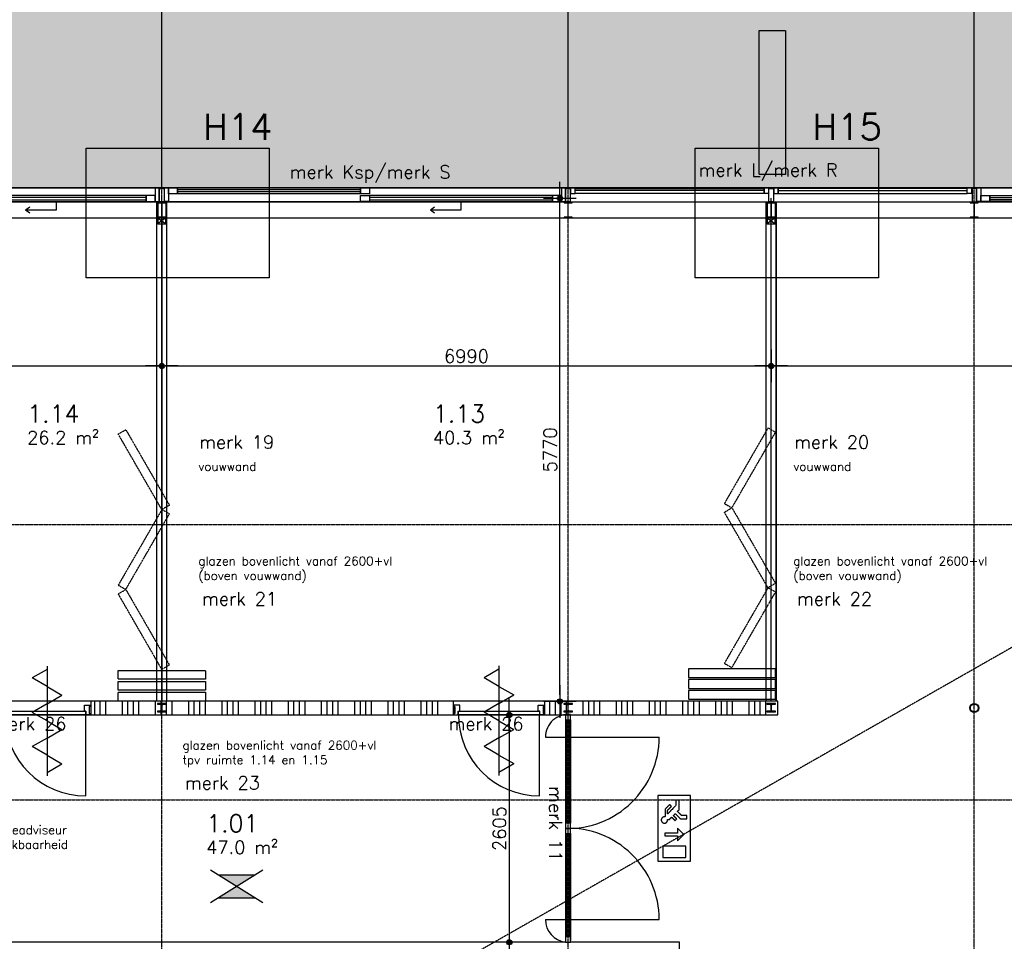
# Model space of a CAD drawing. Header units: millimetres. Extents: x -41560 to 117593, y -41642 to 17656.
# Tile 21 of 30: x 64616 to 75911, y -12476 to -1909. Entities that reach past the tile are written whole.
import ezdxf

# ---------------------------------------------------------------- set-up
doc = ezdxf.new("R2010")
doc.units = ezdxf.units.MM
doc.header["$LTSCALE"] = 0.5
doc.header["$PDMODE"] = 3
doc.header["$PDSIZE"] = 100
doc.linetypes.add('CENTER2', pattern=[28.575, 19.05, -3.175, 3.175, -3.175])
doc.linetypes.add('HIDDEN2', pattern=[4.7625, 3.175, -1.5875])
for name, color, linetype in [('arc. 253', 253, 'Continuous'), ('arc. 9', 9, 'Continuous'), ('brandveiligheid', 9, 'Continuous'), ('detailaanduiding', 4, 'Continuous'), ('maat 1.5mm', 210, 'Continuous'), ('pen 0.05mm', 7, 'Continuous'), ('pen 0.10mm', 6, 'Continuous'), ('pen 0.15mm', 1, 'Continuous'), ('pen 0.20mm', 2, 'Continuous'), ('stramien', 9, 'CENTER2'), ('tekst 1.0mm', 7, 'Continuous'), ('tekst 1.5mm', 210, 'Continuous'), ('tekst 2.0mm', 211, 'Continuous')]:
    doc.layers.add(name, color=color, linetype=linetype)
doc.layers.add('hulplijn', color=140, linetype='Continuous', plot=False)
doc.layers.add('hulplijn opp', color=31, linetype='Continuous', plot=False)
doc.styles.add('1.0mm tekst', font='romans.shx', dxfattribs={"height": 1})
doc.styles.add('1.5mm tekst', font='romans.shx', dxfattribs={"height": 1.5})
doc.styles.add('2.0mm tekst', font='romans.shx', dxfattribs={"height": 2})
doc.styles.add('3.0mm tekst', font='romans.shx', dxfattribs={"height": 3})
doc.dimstyles.new('1.5mm maat', dxfattribs={"dimscale": 0, "dimtxt": 1.5, "dimasz": 0.75, "dimexe": 1.25, "dimexo": 0.625, "dimgap": 0.375, "dimtad": 1, "dimdec": 0, "dimtxsty": '1.5mm tekst', "dimblk": 'dot maatlijn-GVA', "dimcen": 2.5, "dimse1": 1, "dimse2": 1, "dimclrd": 7, "dimclrt": 256, "dimadec": 0, "dimazin": 0, "dimtfac": 1, "dimtdec": 0, "dimtmove": 0, "dimatfit": 3, "dimfxl": 1, "dimarcsym": 0})

# ---------------------------------------------------------------- blocks, each defined once
blk = doc.blocks.new('*U170')
at = {"layer": 'hulplijn'}
for points in [[(-5, -7), (-5, -107)], [(1039, -7), (1039, -107)]]:
    blk.add_lwpolyline(points, dxfattribs=at)
at = {"layer": 'pen 0.05mm'}
blk.add_lwpolyline([(982, -1042), (982, -112)], dxfattribs=at)
blk.add_arc((982, -112), 930, 180, 270, dxfattribs=at)
at = {"layer": 'pen 0.15mm'}
for points in [[(67, -69), (67, 0), (0, 0), (0, -17), (12, -17), (12, -97), (0, -97), (0, -114), (50, -114), (50, -69), (67, -69)], [(967, -69), (967, 0), (1034, 0), (1034, -17), (1022, -17), (1022, -97), (1034, -97), (1034, -114), (984, -114), (984, -69), (967, -69)]]:
    blk.add_lwpolyline(points, dxfattribs=at)
blk.add_lwpolyline([(982, -112), (52, -112), (52, -72), (982, -72)], close=True, dxfattribs=at)
blk = doc.blocks.new('*U158')
at = {"layer": 'tekst 1.5mm', "style": '1.5mm tekst'}
blk.add_attdef('OPPERVLAK', (0, -5), '', height=1.5, dxfattribs=at)
at = {"layer": 'tekst 2.0mm', "style": '2.0mm tekst'}
blk.add_attdef('RUIMTENUMMER', (0, -2.5), '', height=2, dxfattribs=at)
blk = doc.blocks.new('oppervlakte verd-02')
at = {"layer": 'hulplijn opp'}
for points in [[(57965, 384), (76815, 384), (76815, 154), (80145, 154), (80145, 384), (100825, 384), (100825, -20256), (80860, -20256), (80860, -18836), (92125, -18836), (92125, -14466), (99170, -14466), (99170, -3836), (60935, -3836), (60935, -18836), (73625, -18836), (73625, -19481), (80860, -19486), (80860, -20256), (57965, -20256)], [(63175, -3996), (63175, -3996), (63175, -3996), (67745, -3996), (67745, -9721), (63175, -9721)], [(67745, -3996), (74792, -3996), (74792, -9721), (67745, -9721)], [(74810, -9881), (74810, -9721), (74792, -9721), (74792, -3996), (95630, -3996), (95630, -14406), (92110, -14406), (92110, -14146), (80795, -14146), (80795, -19421), (73685, -19421), (73685, -12486), (72435, -12486), (72435, -9881)], [(61145, -9881), (72375, -9881), (72375, -12486), (72375, -12486), (71285, -12486), (71285, -12486), (71285, -12486), (64085, -12486), (64085, -18506), (61145, -18506)]]:
    blk.add_lwpolyline(points, close=True, dxfattribs=at)
at = {"xscale": 100, "yscale": 100, "zscale": 100}
for p, values in [((70855, -6276), {'RUIMTENUMMER': '1.13', 'OPPERVLAK': '40.3 m²'}), ((66200, -6276), {'RUIMTENUMMER': '1.14', 'OPPERVLAK': '26.2 m²'}), ((68254, -10973), {'RUIMTENUMMER': '1.01', 'OPPERVLAK': '47.0 m²'})]:
    blk.add_blockref('*U158', p, dxfattribs=at).add_auto_attribs(values)
blk = doc.blocks.new('1302-stramien-01')
at = {"layer": 'stramien'}
for p, q in [((9350, -23329), (9350, 10339)), ((14010, -23329), (14010, 10339)), ((18670, -23329), (18670, 10339)), ((-13469, -7650), (52270, -7650)), ((-13469, -10810), (52270, -10810))]:
    blk.add_line(p, q, dxfattribs=at)
blk = doc.blocks.new('*U329')
at = {"layer": 'brandveiligheid'}
for points in [[(3.75, -3.75), (-3.75, -3.75), (-3.75, 0), (3.75, 0)], [(0.57, -2.25), (0.57, -0.79), (0.87, -0.79), (0.87, -2.25), (1.45, -2.25), (0.72, -2.98), (-0.01, -2.25)], [(3.35, -3.2), (2.03, -3.2), (2.03, -0.58), (3.35, -0.58)]]:
    blk.add_lwpolyline(points, close=True, dxfattribs=at)
blk.add_rational_spline([(-1.32, -0.76), (-1.32, -0.79), (-1.31, -0.83), (-1.75, -0.83), (-2.2, -0.83), (-2.46, -1.09), (-2.72, -1.36), (-2.62, -1.46), (-2.51, -1.56), (-2.29, -1.34), (-2.07, -1.12), (-1.86, -1.12), (-1.64, -1.12), (-2.14, -1.6), (-2.63, -2.08), (-2.93, -2.08), (-3.22, -2.08), (-3.22, -2.26), (-3.22, -2.44), (-2.67, -2.44), (-2.12, -2.44), (-2.03, -2.35), (-1.94, -2.26), (-1.7, -2.5), (-1.47, -2.74), (-1.47, -3.03), (-1.47, -3.32), (-1.28, -3.32), (-1.1, -3.32), (-1.1, -2.95), (-1.1, -2.59), (-1.39, -2.29), (-1.68, -2), (-1.57, -1.9), (-1.47, -1.79), (-1.27, -1.98), (-1.08, -2.17), (-0.99, -2.07), (-0.89, -1.97), (-1.08, -1.78), (-1.27, -1.59), (-1.15, -1.47), (-1.03, -1.35), (-1.03, -1.23), (-1.03, -1.12), (-0.99, -1.12), (-0.96, -1.12), (-0.6, -1.11), (-0.59, -0.76), (-0.6, -0.4), (-0.96, -0.39), (-1.31, -0.4), (-1.32, -0.76)], [1, 0.994992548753, 1, 1, 1, 1, 1, 1, 1, 1, 1, 1, 1, 1, 1, 1, 1, 1, 1, 1, 1, 1, 1, 1, 1, 1, 1, 1, 1, 1, 1, 1, 1, 1, 1, 1, 1, 1, 1, 1, 1, 1, 1, 1, 1, 1, 1, 0.731602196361, 1, 0.733607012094, 1, 0.731011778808, 1], degree=2, knots=[0, 0, 0, 0.200233, 0.200233, 1.200233, 1.200233, 2.200233, 2.200233, 3.200233, 3.200233, 4.200233, 4.200233, 5.200233, 5.200233, 6.200233, 6.200233, 7.200233, 7.200233, 8.200233, 8.200233, 9.200233, 9.200233, 10.200233, 10.200233, 11.200233, 11.200233, 12.200233, 12.200233, 13.200233, 13.200233, 14.200233, 14.200233, 15.200233, 15.200233, 16.200233, 16.200233, 17.200233, 17.200233, 18.200233, 18.200233, 19.200233, 19.200233, 20.200233, 20.200233, 21.200233, 21.200233, 22.200233, 22.200233, 23.700487, 23.700487, 25.19485, 25.19485, 26.696836, 26.696836, 26.696836], dxfattribs=at)
blk = doc.blocks.new('dot maatlijn-GVA')
at = {"layer": 'maat 1.5mm'}
h = blk.add_hatch(color=7, dxfattribs=at)
edge = h.paths.add_edge_path()
edge.add_arc((0, 0), 0.4, 0, 360)
at = {"layer": 'maat 1.5mm', "color": 7}
for points in [[(0, 2.5), (0, -2.5)], [(-2.5, 0), (2.5, 0)]]:
    blk.add_lwpolyline(points, dxfattribs=at)
blk.add_circle((0, 0), 0.4, dxfattribs=at)
blk = doc.blocks.new('*D236')
at = {"layer": 'defpoints', "color": 0, "transparency": 16777216}
for p in [(65920, -9881), (65935, -12486), (70232, -12486)]:
    blk.add_point(p, dxfattribs=at)
at = {"layer": 'tekst 1.5mm', "color": 7, "lineweight": -2, "transparency": 16777216}
blk.add_line((70232, -9956), (70232, -12411), dxfattribs=at)
at = {"layer": 'tekst 1.5mm', "color": 7, "lineweight": -2, "transparency": 16777216, "xscale": 75, "yscale": 75, "zscale": 75}
for p, rotation in [((70232, -9881), 90), ((70232, -12486), 270)]:
    blk.add_blockref('dot maatlijn-GVA', p, dxfattribs=dict(at, rotation=rotation))
at = {"layer": 'tekst 1.5mm', "transparency": 16777216, "insert": (70119, -11183), "char_height": 150, "attachment_point": 5, "rotation": 90, "style": '1.5mm tekst'}
blk.add_mtext('2605', dxfattribs=at)
blk = doc.blocks.new('*D240')
at = {"layer": 'defpoints', "color": 0, "transparency": 16777216}
for p in [(70813, -3956), (71177, -3956), (71177, -9726)]:
    blk.add_point(p, dxfattribs=at)
at = {"layer": 'tekst 1.5mm', "color": 7, "lineweight": -2, "transparency": 16777216}
blk.add_line((70813, -9651), (70813, -4031), dxfattribs=at)
at = {"layer": 'tekst 1.5mm', "color": 7, "lineweight": -2, "transparency": 16777216, "xscale": 75, "yscale": 75, "zscale": 75}
for p, rotation in [((70813, -3956), 90), ((70813, -9726), 270)]:
    blk.add_blockref('dot maatlijn-GVA', p, dxfattribs=dict(at, rotation=rotation))
at = {"layer": 'tekst 1.5mm', "transparency": 16777216, "insert": (70701, -6841), "char_height": 150, "attachment_point": 5, "rotation": 90, "style": '1.5mm tekst'}
blk.add_mtext('5770', dxfattribs=at)
blk = doc.blocks.new('*D242')
at = {"layer": 'defpoints', "color": 0, "transparency": 16777216}
for p in [(61676, -4792), (66246, -4817), (66246, -5879)]:
    blk.add_point(p, dxfattribs=at)
at = {"layer": 'tekst 1.5mm', "color": 7, "lineweight": -2, "transparency": 16777216}
blk.add_line((61751, -5879), (66171, -5879), dxfattribs=at)
at = {"layer": 'tekst 1.5mm', "color": 7, "lineweight": -2, "transparency": 16777216, "xscale": 75, "yscale": 75, "zscale": 75, "rotation": 180}
blk.add_blockref('dot maatlijn-GVA', (61676, -5879), dxfattribs=at)
at = {"layer": 'tekst 1.5mm', "color": 7, "lineweight": -2, "transparency": 16777216, "xscale": 75, "yscale": 75, "zscale": 75}
blk.add_blockref('dot maatlijn-GVA', (66246, -5879), dxfattribs=at)
at = {"layer": 'tekst 1.5mm', "transparency": 16777216, "insert": (63961, -5767), "char_height": 150, "attachment_point": 5, "style": '1.5mm tekst'}
blk.add_mtext('4570', dxfattribs=at)
blk = doc.blocks.new('*D243')
at = {"layer": 'defpoints', "color": 0, "transparency": 16777216}
for p in [(66246, -4817), (73236, -4817), (73236, -5879)]:
    blk.add_point(p, dxfattribs=at)
at = {"layer": 'tekst 1.5mm', "color": 7, "lineweight": -2, "transparency": 16777216}
blk.add_line((66321, -5879), (73161, -5879), dxfattribs=at)
at = {"layer": 'tekst 1.5mm', "color": 7, "lineweight": -2, "transparency": 16777216, "xscale": 75, "yscale": 75, "zscale": 75, "rotation": 180}
blk.add_blockref('dot maatlijn-GVA', (66246, -5879), dxfattribs=at)
at = {"layer": 'tekst 1.5mm', "color": 7, "lineweight": -2, "transparency": 16777216, "xscale": 75, "yscale": 75, "zscale": 75}
blk.add_blockref('dot maatlijn-GVA', (73236, -5879), dxfattribs=at)
at = {"layer": 'tekst 1.5mm', "transparency": 16777216, "insert": (69741, -5767), "char_height": 150, "attachment_point": 5, "style": '1.5mm tekst'}
blk.add_mtext('6990', dxfattribs=at)
blk = doc.blocks.new('*D252')
at = {"layer": 'defpoints', "color": 0, "transparency": 16777216}
for p in [(73236, -4817), (94131, -5225), (94131, -5879)]:
    blk.add_point(p, dxfattribs=at)
at = {"layer": 'tekst 1.5mm', "color": 7, "lineweight": -2, "transparency": 16777216}
blk.add_line((73311, -5879), (94056, -5879), dxfattribs=at)
at = {"layer": 'tekst 1.5mm', "color": 7, "lineweight": -2, "transparency": 16777216, "xscale": 75, "yscale": 75, "zscale": 75, "rotation": 180}
blk.add_blockref('dot maatlijn-GVA', (73236, -5879), dxfattribs=at)
at = {"layer": 'tekst 1.5mm', "color": 7, "lineweight": -2, "transparency": 16777216, "xscale": 75, "yscale": 75, "zscale": 75}
blk.add_blockref('dot maatlijn-GVA', (94131, -5879), dxfattribs=at)
at = {"layer": 'tekst 1.5mm', "transparency": 16777216, "insert": (83684, -5767), "char_height": 150, "attachment_point": 5, "style": '1.5mm tekst'}
blk.add_mtext('20895', dxfattribs=at)
blk = doc.blocks.new('*U198')
at = {"layer": 'brandveiligheid'}
h = blk.add_hatch(color=256, dxfattribs=at)
h.paths.add_polyline_path([(-2.85, -0.56), (-0.75, -1.87), (1.35, -0.56)])
h.paths.add_polyline_path([(-0.75, -1.87), (-2.85, -3.19), (1.35, -3.19)])
for p, q in [((-3.75, -3.75), (2.25, 0)), ((-3.75, 0), (2.25, -3.75)), ((-2.85, -0.56), (1.35, -0.56)), ((-2.85, -3.19), (1.35, -3.19))]:
    blk.add_line(p, q, dxfattribs=at)
blk = doc.blocks.new('HEA100-1000-GVA')
at = {"layer": 'arc. 9'}
h = blk.add_hatch(color=256, dxfattribs=at)
edge = h.paths.add_edge_path()
edge.add_line((14.5, -88), (50, -88))
edge.add_line((50, -88), (50, -96))
edge.add_line((50, -96), (-50, -96))
edge.add_line((-50, -96), (-50, -88))
edge.add_line((-50, -88), (-14.5, -88))
edge.add_arc((-14.5, -76), 12, 270, 360)
edge.add_line((-2.5, -76), (-2.5, -20))
edge.add_arc((-14.5, -20), 12, 0, 90)
edge.add_line((-14.5, -8), (-50, -8))
edge.add_line((-50, -8), (-50, 0))
edge.add_line((-50, 0), (50, 0))
edge.add_line((50, 0), (50, -8))
edge.add_line((50, -8), (14.5, -8))
edge.add_arc((14.5, -20), 12, 90, 180)
edge.add_line((2.5, -20), (2.5, -76))
edge.add_arc((14.5, -76), 12, 180, 270)
at = {"layer": 'pen 0.20mm', "linetype": 'ByBlock'}
blk.add_lwpolyline([(-50, -96), (50, -96), (50, -88), (14.5, -88, -0.4142136), (2.5, -76), (2.5, -20, -0.4142136), (14.5, -8), (50, -8), (50, 0), (-50, 0), (-50, -8), (-14.5, -8, -0.4142136), (-2.5, -20), (-2.5, -76, -0.4142136), (-14.5, -88), (-50, -88)], format="xyb", close=True, dxfattribs=at)
blk = doc.blocks.new('*U324')
at = {"layer": 'arc. 9'}
h = blk.add_hatch(color=256, dxfattribs=at)
edge = h.paths.add_edge_path()
edge.add_line((-2.65, -17), (-2.65, -163))
edge.add_arc((-11.65, -163), 9, -90, 0, ccw=False)
edge.add_line((-11.65, -172), (-45.5, -172))
edge.add_line((-45.5, -172), (-45.5, -180))
edge.add_line((-45.5, -180), (45.5, -180))
edge.add_line((45.5, -180), (45.5, -172))
edge.add_line((45.5, -172), (11.65, -172))
edge.add_arc((11.65, -163), 9, 180, 270, ccw=False)
edge.add_line((2.65, -163), (2.65, -17))
edge.add_arc((11.65, -17), 9, 90, 180, ccw=False)
edge.add_line((11.65, -8), (45.5, -8))
edge.add_line((45.5, -8), (45.5, 0))
edge.add_line((45.5, 0), (-45.5, 0))
edge.add_line((-45.5, 0), (-45.5, -8))
edge.add_line((-45.5, -8), (-11.65, -8))
edge.add_arc((-11.65, -17), 9, 0, 90, ccw=False)
at = {"layer": 'pen 0.20mm'}
blk.add_lwpolyline([(-2.65, -17), (-2.65, -163, -0.41421356), (-11.65, -172), (-45.5, -172), (-45.5, -180), (45.5, -180), (45.5, -172), (11.65, -172, -0.41421356), (2.65, -163), (2.65, -17, -0.41421356), (11.65, -8), (45.5, -8), (45.5, 0), (-45.5, 0), (-45.5, -8), (-11.65, -8, -0.41421356)], format="xyb", close=True, dxfattribs=at)
blk = doc.blocks.new('stalen buiskolom 101')
at = {"layer": 'arc. 9'}
h = blk.add_hatch(color=256, dxfattribs=at)
h.dxf.hatch_style = 1
edge = h.paths.add_edge_path()
edge.add_arc((0, 0), 50.8, 0, 360)
edge = h.paths.add_edge_path(flags=17)
edge.add_arc((0, 0), 44.8, 0, 360)
at = {"layer": 'pen 0.20mm'}
for radius in [50.8, 44.8]:
    blk.add_circle((0, 0), radius, dxfattribs=at)
blk = doc.blocks.new('*U25')
at = {"layer": 'arc. 9'}
h = blk.add_hatch(color=256, dxfattribs=at)
edge = h.paths.add_edge_path()
edge.add_line((14.5, -88), (50, -88))
edge.add_line((50, -88), (50, -96))
edge.add_line((50, -96), (-50, -96))
edge.add_line((-50, -96), (-50, -88))
edge.add_line((-50, -88), (-14.5, -88))
edge.add_arc((-14.5, -76), 12, 270, 360)
edge.add_line((-2.5, -76), (-2.5, -20))
edge.add_arc((-14.5, -20), 12, 0, 90)
edge.add_line((-14.5, -8), (-50, -8))
edge.add_line((-50, -8), (-50, 0))
edge.add_line((-50, 0), (50, 0))
edge.add_line((50, 0), (50, -8))
edge.add_line((50, -8), (14.5, -8))
edge.add_arc((14.5, -20), 12, 90, 180)
edge.add_line((2.5, -20), (2.5, -76))
edge.add_arc((14.5, -76), 12, 180, 270)
at = {"layer": 'pen 0.20mm', "linetype": 'ByBlock'}
blk.add_lwpolyline([(-50, -96), (50, -96), (50, -88), (14.5, -88, -0.4142136), (2.5, -76), (2.5, -20, -0.4142136), (14.5, -8), (50, -8), (50, 0), (-50, 0), (-50, -8), (-14.5, -8, -0.4142136), (-2.5, -20), (-2.5, -76, -0.4142136), (-14.5, -88), (-50, -88)], format="xyb", close=True, dxfattribs=at)
blk = doc.blocks.new('*U193')
at = {"layer": 'brandveiligheid'}
for p, q in [((3.15, 0), (4.13, 1.7)), ((5.12, 0), (4.13, 1.7)), ((7.08, 0), (8.07, 1.7)), ((9.05, 0), (8.07, 1.7)), ((11.02, 0), (12, 1.7)), ((12.99, 0), (12, 1.7)), ((0.79, 0), (13.38, 0)), ((0.79, 0), (13.38, 0)), ((3.15, 0), (2.16, -1.7)), ((5.12, 0), (6.1, -1.7)), ((7.08, 0), (6.1, -1.7)), ((9.05, 0), (10.03, -1.7)), ((1.18, 0), (2.16, -1.7)), ((11.02, 0), (10.03, -1.7))]:
    blk.add_line(p, q, dxfattribs=at)

msp = doc.modelspace()

# ---------------------------------------------------------------- hatches: boundary and pattern name
at = {"layer": 'arc. 253'}
h = msp.add_hatch(color=256, dxfattribs=at)
h.dxf.hatch_style = 1
h.paths.add_polyline_path([(56466.3, 384.3), (75316.3, 384.3), (78646.3, 384.3), (99326.3, 384.3), (99326.3, -20255.7), (56466.3, -20255.7)])
h.paths.add_polyline_path([(59436.3, -3835.7), (97671.3, -3835.7), (97671.3, -14465.7), (90626.3, -14465.7), (90626.3, -18835.7), (79361.3, -18835.7), (79361.3, -19485.7), (72126.3, -19485.7), (72126.3, -18835.7), (59436.3, -18835.7)], flags=16)
at = {"layer": 'arc. 9'}
h = msp.add_hatch(dxfattribs=at)
h.set_pattern_fill('ANSI34', color=256, scale=20, angle=405, style=0)
h.set_pattern_definition([(90, (49029.23, -78210.98), (-381, 1e-13), []), (90, (49092.73, -78147.48), (-381, 1e-13), []), (90, (49156.23, -78083.98), (-381, 1e-13), []), (90, (49219.73, -78020.48), (-381, 1e-13), [])])
h.paths.add_polyline_path([(69592.1, -9880.7), (69592.1, -9720.7), (65430.3, -9720.7), (65430.3, -9880.7)])
h = msp.add_hatch(dxfattribs=at)
h.set_pattern_fill('ANSI34', color=256, scale=20, angle=405, style=0)
h.set_pattern_definition([(90, (52410.23, -78210.98), (-381, 1e-13), []), (90, (52473.73, -78147.48), (-381, 1e-13), []), (90, (52537.23, -78083.98), (-381, 1e-13), []), (90, (52600.73, -78020.48), (-381, 1e-13), [])])
h.paths.add_polyline_path([(73311.3, -9880.7), (73311.3, -9720.7), (70636.1, -9720.7), (70636.1, -9880.7)])

# ---------------------------------------------------------------- linework, layer by layer
at = {"layer": 'detailaanduiding'}
for points in [[(65376.3, -3382.1), (67476.3, -3382.1), (67476.3, -4867.1), (65376.3, -4867.1)], [(72366.3, -3382.1), (74466.3, -3382.1), (74466.3, -4867.1), (72366.3, -4867.1)]]:
    msp.add_lwpolyline(points, close=True, dxfattribs=at)
at = {"layer": 'hulplijn opp'}
msp.add_lwpolyline([(59436.3, -3835.7), (97671.3, -3835.7), (97671.3, -14465.7), (90626.3, -14465.7), (90626.3, -18835.7), (79361.3, -18835.7), (79361.3, -19485.7), (72126.3, -19485.7), (72126.3, -18835.7), (59436.3, -18835.7)], close=True, dxfattribs=at)
at = {"layer": 'pen 0.05mm'}
for p, q in [((63997.6, -3835.7), (66169.3, -3835.7)), ((68627.6, -3835.7), (70829.3, -3835.7)), ((77845.1, -3835.7), (75643.3, -3835.7)), ((66323.3, -3995.7), (68525.1, -3995.7)), ((66291.8, -4180.7), (66200.8, -4249.3)), ((66200.8, -4180.7), (66291.8, -4249.3)), ((73281.8, -4180.7), (73190.8, -4249.3)), ((73190.8, -4180.7), (73281.8, -4249.3)), ((70876.3, -9935.7), (70876.3, -11120.7)), ((70936.3, -9935.7), (70936.3, -11120.7)), ((70876.3, -11240.7), (70876.3, -12465.7)), ((70936.3, -11240.7), (70936.3, -12465.7))]:
    msp.add_line(p, q, dxfattribs=at)
at = {"layer": 'pen 0.05mm', "linetype": 'HIDDEN2'}
for p, q in [((66246.3, -9725.7), (66246.3, -3965.7)), ((73236.3, -9725.7), (73236.3, -3955.7)), ((61676.3, -4180.7), (94149.3, -4180.7)), ((66189.3, -9720.7), (66189.3, -4249.3)), ((66303.5, -9720.7), (66303.5, -4249.3)), ((73179.3, -9720.7), (73179.3, -4249.3)), ((73293.5, -9720.7), (73293.5, -4249.3))]:
    msp.add_line(p, q, dxfattribs=at)
for points in [[(73399.6, -2034.5), (73399.6, -3684.5), (73099.6, -3684.5), (73099.6, -2034.5)], [(66246.3, -7526.1), (65746.3, -6660.1), (65832.9, -6610.1), (66332.9, -7476.1)], [(72786.3, -7506.1), (73286.3, -6640.1), (73199.7, -6590.1), (72699.7, -7456.1)], [(66246.3, -7526.1), (65746.3, -8392.2), (65832.9, -8442.2), (66332.9, -7576.1)], [(72786.3, -7506.1), (73286.3, -8372.2), (73199.7, -8422.2), (72699.7, -7556.1)], [(66246.3, -9358.2), (65746.3, -8492.2), (65832.9, -8442.2), (66332.9, -9308.2)], [(72786.3, -9338.2), (73286.3, -8472.2), (73199.7, -8422.2), (72699.7, -9288.2)], [(66746.3, -9470.7), (65746.3, -9470.7), (65746.3, -9370.7), (66746.3, -9370.7)], [(72286.3, -9450.7), (73286.3, -9450.7), (73286.3, -9350.7), (72286.3, -9350.7)], [(72286.3, -9575.7), (73286.3, -9575.7), (73286.3, -9475.7), (72286.3, -9475.7)], [(66746.3, -9595.7), (65746.3, -9595.7), (65746.3, -9495.7), (66746.3, -9495.7)], [(72286.3, -9700.7), (73286.3, -9700.7), (73286.3, -9600.7), (72286.3, -9600.7)], [(66746.3, -9720.7), (65746.3, -9720.7), (65746.3, -9620.7), (66746.3, -9620.7)]]:
    msp.add_lwpolyline(points, close=True, dxfattribs=at)
at = {"layer": 'pen 0.05mm'}
for points in [[(66425.8, -3835.7), (68525.1, -3835.7), (68525.1, -3905.7), (66425.8, -3905.7)], [(70987.3, -3835.7), (73155.3, -3835.7), (73155.3, -3900.7), (70987.3, -3900.7)], [(75485.3, -3835.7), (73317.3, -3835.7), (73317.3, -3900.7), (75485.3, -3900.7)], [(66066.8, -3925.7), (63997.6, -3925.7), (63997.6, -3995.7), (66066.8, -3995.7)], [(70726.8, -3925.7), (68627.6, -3925.7), (68627.6, -3995.7), (70726.8, -3995.7)], [(75745.8, -3925.7), (77845.1, -3925.7), (77845.1, -3995.7), (75745.8, -3995.7)], [(66200.8, -4249.3), (66291.8, -4249.3), (66291.8, -4180.7), (66200.8, -4180.7)], [(73190.8, -4249.3), (73281.8, -4249.3), (73281.8, -4180.7), (73190.8, -4180.7)]]:
    msp.add_lwpolyline(points, close=True, dxfattribs=at)
for points in [[(65032.2, -3995.7), (65032.2, -4093.2), (64683.8, -4093.2)], [(64730.5, -4059.4), (64683.8, -4093.2)], [(69677.2, -3995.7), (69677.2, -4093.2), (69328.8, -4093.2)], [(69375.5, -4059.4), (69328.8, -4093.2)], [(64730.5, -4127), (64683.8, -4093.2)], [(69375.5, -4127), (69328.8, -4093.2)], [(70646.3, -10135.7), (71951.8, -10135.7)], [(70646.3, -12225.7), (71951.8, -12225.7)]]:
    msp.add_lwpolyline(points, dxfattribs=at)
for centre, radius, start, end in [((70906.3, -10135.7), 260, 83.37419, 180), ((70906.3, -10135.7), 1045.4, 268.3556, 0), ((70906.3, -12225.7), 1045.4, 0, 91.6444), ((70910.2, -12224), 263.9, 180.38049, 262.61822)]:
    msp.add_arc(centre, radius, start, end, dxfattribs=at)
at = {"layer": 'pen 0.10mm', "linetype": 'HIDDEN2'}
msp.add_line((99996.3, 4554.3), (55796.3, -20605.7), dxfattribs=at)
at = {"layer": 'pen 0.10mm'}
for p, q in [((70893.8, -9935.7), (70893.8, -11120.7)), ((70918.8, -9935.7), (70918.8, -11120.7)), ((70893.8, -11240.7), (70893.8, -12425.7)), ((70918.8, -11240.7), (70918.8, -12425.7))]:
    msp.add_line(p, q, dxfattribs=at)
for points in [[(66066.8, -3947.2), (63997.6, -3947.2), (63997.6, -3974.2), (66066.8, -3974.2)], [(66425.8, -3857.2), (68525.1, -3857.2), (68525.1, -3884.2), (66425.8, -3884.2)], [(70726.8, -3947.2), (68627.6, -3947.2), (68627.6, -3974.2), (70726.8, -3974.2)], [(70987.3, -3845.7), (73155.3, -3845.7), (73155.3, -3867.7), (70987.3, -3867.7)], [(75485.3, -3845.7), (73317.3, -3845.7), (73317.3, -3867.7), (75485.3, -3867.7)], [(75745.8, -3947.2), (77845.1, -3947.2), (77845.1, -3974.2), (75745.8, -3974.2)]]:
    msp.add_lwpolyline(points, close=True, dxfattribs=at)
at = {"layer": 'pen 0.15mm'}
for points in [[(66246.3, -3835.7), (66246.3, 384.3)], [(70906.3, -3835.7), (70906.3, 384.3)], [(75566.3, -3835.7), (75566.3, 384.3)]]:
    msp.add_lwpolyline(points, dxfattribs=at)
for points in [[(66216.3, -3835.7), (66169.3, -3835.7), (66169.3, -3995.7), (66216.3, -3995.7)], [(66276.3, -3835.7), (66323.3, -3835.7), (66323.3, -3995.7), (66276.3, -3995.7)], [(66323.3, -3835.7), (66425.8, -3835.7), (66425.8, -3905.7), (66323.3, -3905.7)], [(68525.1, -3835.7), (68627.6, -3835.7), (68627.6, -3905.7), (68525.1, -3905.7)], [(70876.3, -3835.7), (70829.3, -3835.7), (70829.3, -3995.7), (70876.3, -3995.7)], [(70936.3, -3900.7), (70987.3, -3900.7), (70987.3, -3835.7), (70936.3, -3835.7)], [(73155.3, -3835.7), (73206.3, -3835.7), (73206.3, -3900.7), (73155.3, -3900.7)], [(73317.3, -3835.7), (73266.3, -3835.7), (73266.3, -3900.7), (73317.3, -3900.7)], [(75536.3, -3900.7), (75485.3, -3900.7), (75485.3, -3835.7), (75536.3, -3835.7)], [(75596.3, -3835.7), (75643.3, -3835.7), (75643.3, -3995.7), (75596.3, -3995.7)], [(66169.3, -3925.7), (66066.8, -3925.7), (66066.8, -3995.7), (66169.3, -3995.7)], [(66221.3, -3845.7), (66271.3, -3845.7), (66271.3, -3998.7), (66221.3, -3998.7)], [(68525.1, -3925.7), (68627.6, -3925.7), (68627.6, -3995.7), (68525.1, -3995.7)], [(70829.3, -3925.7), (70726.8, -3925.7), (70726.8, -3995.7), (70829.3, -3995.7)], [(70881.3, -3845.7), (70931.3, -3845.7), (70931.3, -3998.7), (70881.3, -3998.7)], [(73211.3, -3845.7), (73261.3, -3845.7), (73261.3, -3998.7), (73211.3, -3998.7)], [(75591.3, -3845.7), (75541.3, -3845.7), (75541.3, -3998.7), (75591.3, -3998.7)], [(75643.3, -3925.7), (75745.8, -3925.7), (75745.8, -3995.7), (75643.3, -3995.7)], [(66189.3, -4000.7), (66200.8, -4000.7), (66200.8, -4249.3), (66189.3, -4249.3)], [(66303.5, -4000.7), (66291.8, -4000.7), (66291.8, -4249.3), (66303.5, -4249.3)], [(73179.3, -4000.7), (73190.8, -4000.7), (73190.8, -4249.3), (73179.3, -4249.3)], [(73293.5, -4000.7), (73281.8, -4000.7), (73281.8, -4249.3), (73293.5, -4249.3)], [(70876.3, -9935.7), (70936.3, -9935.7), (70936.3, -9875.7), (70876.3, -9875.7)], [(70876.3, -11180.7), (70936.3, -11180.7), (70936.3, -11120.7), (70876.3, -11120.7)], [(70876.3, -11240.7), (70936.3, -11240.7), (70936.3, -11180.7), (70876.3, -11180.7)], [(70876.3, -12485.7), (70936.3, -12485.7), (70936.3, -12425.7), (70876.3, -12425.7)]]:
    msp.add_lwpolyline(points, close=True, dxfattribs=at)
at = {"layer": 'pen 0.20mm'}
for points in [[(69592.1, -9880.7), (69592.1, -9720.7), (65430.3, -9720.7), (65430.3, -9880.7)], [(73311.3, -9880.7), (73311.3, -9720.7), (70636.1, -9720.7), (70636.1, -9880.7)]]:
    msp.add_lwpolyline(points, close=True, dxfattribs=at)

# ---------------------------------------------------------------- block references
for name, p in [('oppervlakte verd-02', (-1498.9, 0)), ('1302-stramien-01', (56896.3, -45.7)), ('*U324', (66246.3, -4000.7)), ('*U324', (70906.3, -4000.7)), ('*U324', (73236.3, -4000.7)), ('*U324', (75566.3, -4000.7)), ('*U170', (64391.3, -9766.7)), ('HEA100-1000-GVA', (66246.3, -9750.2)), ('*U170', (69597.1, -9766.7)), ('*U25', (70906.3, -9750.2)), ('HEA100-1000-GVA', (73236.3, -9750.2)), ('stalen buiskolom 101', (75566.3, -9800.7))]:
    msp.add_blockref(name, p)
at = {"yscale": 100, "zscale": 100}
for name, p, xscale, rotation in [('*U193', (64929.2, -9240.6), 100, 270), ('*U193', (70114.1, -9238.6), 100, 270), ('*U329', (71936.3, -11180.7), -100, 90)]:
    msp.add_blockref(name, p, dxfattribs=dict(at, xscale=xscale, rotation=rotation))
at = {"xscale": 100, "yscale": 100, "zscale": 100}
msp.add_blockref('*U198', (67178.8, -11656.7), dxfattribs=at)

# ---------------------------------------------------------------- texts
at = {"layer": 'detailaanduiding', "char_height": 300, "width": 810, "attachment_point": 1, "style": '3.0mm tekst'}
for s, insert in [('H14', (66718.9, -2987.2)), ('H15', (73708.9, -2987.2))]:
    msp.add_mtext(s, dxfattribs=dict(at, insert=insert))
at = {"layer": 'tekst 1.0mm', "char_height": 100, "width": 3355.957, "attachment_point": 1, "style": '1.0mm tekst'}
for s, insert in [('vouwwand ', (66665.8, -6982.1)), ('vouwwand ', (73491, -6982.1)), ('glazen bovenlicht vanaf 2600+vl\\P(boven vouwwand)', (66665.8, -8065.9)), ('glazen bovenlicht vanaf 2600+vl\\P(boven vouwwand)', (73491, -8065.9)), ('glazen bovenlicht vanaf 2600+vl\\Ptpv ruimte 1.14 en 1.15', (66483.7, -10178.3))]:
    msp.add_mtext(s, dxfattribs=dict(at, insert=insert))
at = {"layer": 'tekst 1.0mm', "ltscale": 0.3, "insert": (62816.6, -11149), "char_height": 100, "width": 2481.963, "attachment_point": 1, "style": '1.0mm tekst'}
msp.add_mtext('vloerverdeler cf. installatieadviseur\\Pluik aan zijkant tbv bereikbaarheid\\P\\Pleidingen zonnecollector', dxfattribs=at)
at = {"layer": 'tekst 1.5mm', "char_height": 150, "attachment_point": 1, "style": '1.5mm tekst'}
for s, insert, width in [('merk Ksp/merk S', (67713.3, -3580.1), 4914.13), ('merk L/merk R', (72404.2, -3557.3), 3010.227), ('merk 19', (66674.2, -6677.6), 1145.268), ('merk 20', (73499.5, -6677.6), 1145.268), ('merk 26', (64290.3, -9906.9), 2201.651), ('merk 26', (69535.1, -9906.9), 1931.026)]:
    msp.add_mtext(s, dxfattribs=dict(at, insert=insert, width=width))
for s, insert in [('merk 21', (66707.6, -8474.4)), ('merk 22', (73532.9, -8474.4)), ('merk 23', (66510.4, -10584.2))]:
    msp.add_mtext_dynamic_manual_height_columns(s, width=2201.651, gutter_width=750, heights=[0], dxfattribs=dict(at, insert=insert))
at = {"layer": 'tekst 1.5mm', "insert": (70838, -10698.7), "char_height": 150, "width": 1145.268, "attachment_point": 1, "rotation": 270, "style": '1.5mm tekst'}
msp.add_mtext('merk 11', dxfattribs=at)

# ---------------------------------------------------------------- dimensions: what is measured, and where the dimension line sits
at = {"layer": 'tekst 1.5mm'}
for base, p1, p2, picture, middle in [((70813.2, -3955.7), (71176.8, -9725.7), (71176.8, -3955.7), '*D240', (70700.7, -6840.7)), ((70231.5, -12485.7), (65920.2, -9880.7), (65935.2, -12485.7), '*D236', (70119, -11183.2))]:
    dim = msp.add_linear_dim(base=base, p1=p1, p2=p2, angle=90, dimstyle='1.5mm maat', dxfattribs=at)
    dim.commit()
    dim.dimension.update_dxf_attribs({"geometry": picture, "text_midpoint": middle})
for base, p1, p2, picture, middle in [((66246.3, -5879.1), (61676.3, -4791.9), (66246.3, -4817.1), '*D242', (63961.3, -5766.6)), ((73236.3, -5879.1), (66246.3, -4817.1), (73236.3, -4817.1), '*D243', (69741.3, -5766.6)), ((94131.3, -5879.1), (73236.3, -4817.1), (94131.3, -5224.7), '*D252', (83683.8, -5766.6))]:
    dim = msp.add_linear_dim(base=base, p1=p1, p2=p2, dimstyle='1.5mm maat', dxfattribs=at)
    dim.commit()
    dim.dimension.update_dxf_attribs({"geometry": picture, "text_midpoint": middle})

doc.saveas('drawing.dxf')
